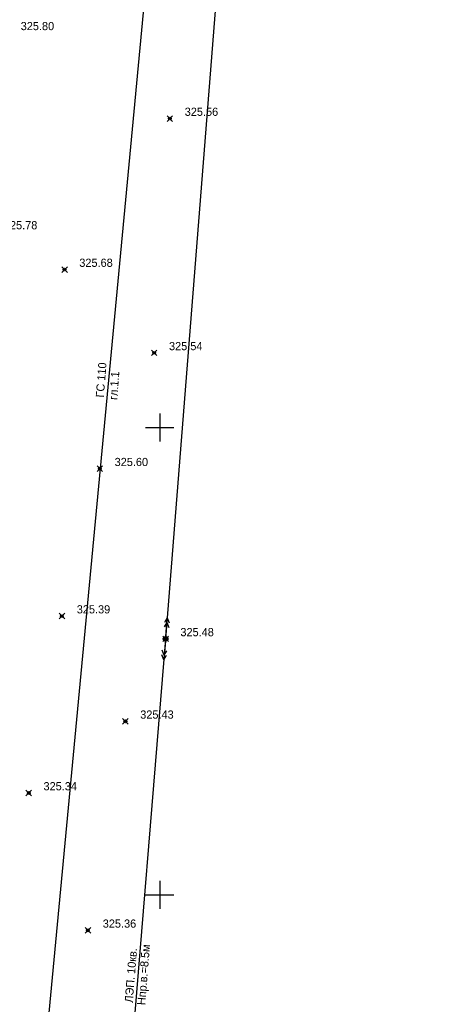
# Model space of a CAD drawing. Header units: metres. Extents: x 703615 to 712205, y 4306166 to 4311183.
# Tile 193 of 256: x 708213 to 708259, y 4309020 to 4309125. Entities that reach past the tile are written whole.
import ezdxf

# ---------------------------------------------------------------- set-up
doc = ezdxf.new("R2010")
doc.units = ezdxf.units.M
doc.header["$LTSCALE"] = 0.5
doc.header["$PDMODE"] = 35
doc.header["$PDSIZE"] = 0.3
for name, color, linetype in [('(001) Сетка', 92, 'Continuous'), ('(004) Точки рельефа', 7, 'Continuous'), ('(013) Газ', 30, 'ИК_Газопровод -------г--------'), ('(022) Возд. Линии', 7, 'Continuous')]:
    doc.layers.add(name, color=color, linetype=linetype)
doc.styles.add('BM-431', font='txt')
doc.styles.add('D-431', font='txt')
doc.styles.get("Standard").update_dxf_attribs({"font": 'times.ttf'})
doc.linetypes.add('GAZ_VOZDUSH', pattern='A,1,-2,["~",Standard,S=3,R=0,X=-1.5,Y=-1.5],-1,10', length=14)
doc.linetypes.add('ИК_Газопровод -------г--------', pattern='A,9,-0.6,["Г",Standard,S=1.2,R=0,X=0,Y=-0.6],-1.2', length=10.8)

# ---------------------------------------------------------------- blocks, each defined once
blk = doc.blocks.new('strela1')
at = {"layer": '(022) Возд. Линии'}
for p, q in [((-2, 0), (-1.5, 0.25)), ((0, 0), (-2, 0)), ((-2, 0), (-1.5, -0.25)), ((-1.5, 0), (-1, 0.25)), ((-1.5, 0), (-1, -0.25))]:
    blk.add_line(p, q, dxfattribs=at)
blk = doc.blocks.new('strela2')
at = {"layer": '(022) Возд. Линии'}
for p, q in [((0, 0), (2, 0)), ((1.5, 0), (1, 0.25)), ((1.5, 0), (1, -0.25)), ((2, 0), (1.5, 0.25)), ((2, 0), (1.5, -0.25))]:
    blk.add_line(p, q, dxfattribs=at)
blk = doc.blocks.new('STOLB')
at = {"layer": '(022) Возд. Линии'}
blk.add_circle((0, 0), 0.25, dxfattribs=at)
blk = doc.blocks.new('Setka')
at = {"layer": '(001) Сетка'}
for p, q in [((0, 1.5), (0, -1.5)), ((-1.5, 0), (1.5, 0))]:
    blk.add_line(p, q, dxfattribs=at)

msp = doc.modelspace()

# ---------------------------------------------------------------- linework, layer by layer
at = {"layer": '(013) Газ', "linetype": 'GAZ_VOZDUSH', "elevation": 325.11, "flags": 128}
msp.add_lwpolyline([(708230.07, 4309915.55), (708237.06, 4309914.63), (708237.8, 4309906.21), (708237.95, 4309892.64), (708271.63, 4309889.79), (708271.63, 4309889.79), (708293.17, 4309888.33), (708284.48, 4309721.93), (708278.28, 4309632.42), (708278.09, 4309626), (708267.1, 4309554.46), (708203.29, 4308878.05), (708188.65, 4308618.68), (708188.65, 4308585.68)], dxfattribs=at)
at = {"layer": '(022) Возд. Линии', "elevation": 325.9, "flags": 128}
msp.add_lwpolyline([(708193.11, 4309415.99), (708231.85, 4309412.41), (708252.43, 4309429.3), (708256.6, 4309394.68), (708250.05, 4309317.14), (708243.4, 4309234.8), (708236.64, 4309154.46), (708229.09, 4309058.79), (708221.04, 4308960.49), (708213.33, 4308863.39), (708205.92, 4308779.39), (708198.54, 4308684.64), (708194.36, 4308635.49), (708189.11, 4308573.79)], dxfattribs=at)
at = {"color": 0, "linetype": 'ByBlock', "lineweight": -2, "transparency": 16777216}
for p in [(708229.55, 4309114.47, 325.56), (708218.28, 4309098.31, 325.68), (708227.87, 4309089.4, 325.54), (708222.06, 4309077, 325.6), (708218, 4309061.22, 325.39), (708229.09, 4309058.79, 325.48), (708224.79, 4309049.96, 325.43), (708214.45, 4309042.29, 325.34), (708220.78, 4309027.6, 325.36)]:
    msp.add_point(p, dxfattribs=at)

# ---------------------------------------------------------------- block references
at = {"layer": '(001) Сетка'}
for p in [(708228.46, 4309081.4), (708228.46, 4309031.4)]:
    msp.add_blockref('Setka', p, dxfattribs=at)
at = {"layer": '(022) Возд. Линии', "rotation": 85.4889248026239}
for name, p in [('strela2', (708229.11, 4309059.04, 325.48)), ('strela1', (708229.07, 4309058.54, 325.48))]:
    msp.add_blockref(name, p, dxfattribs=at)
at = {"layer": '(022) Возд. Линии'}
msp.add_blockref('STOLB', (708229.09, 4309058.79, 325.48), dxfattribs=at)

# ---------------------------------------------------------------- texts
at = {"layer": '(004) Точки рельефа', "style": 'D-431'}
for s, p in [('325.80', (708213.59, 4309123.93, 325.8)), ('325.56', (708231.14, 4309114.76, 325.56)), ('325.78', (708211.79, 4309102.62, 325.78)), ('325.68', (708219.86, 4309098.6, 325.68)), ('325.54', (708229.46, 4309089.68, 325.54)), ('325.60', (708223.64, 4309077.28, 325.6)), ('325.39', (708219.59, 4309061.51, 325.39)), ('325.48', (708230.68, 4309059.07, 325.48)), ('325.43', (708226.38, 4309050.25, 325.43)), ('325.34', (708216.03, 4309042.58, 325.34)), ('325.36', (708222.37, 4309027.88, 325.36))]:
    msp.add_text(s, height=0.875, dxfattribs=at).set_placement(p)
at = {"layer": '(013) Газ', "color": 0, "linetype": 'Continuous', "style": 'D-431'}
for s, p in [('ГС 110', (708222.49, 4309084.59)), ('гл.1.1', (708223.92, 4309084.33))]:
    msp.add_text(s, height=0.875, rotation=85.6526, dxfattribs=at).set_placement(p)
at = {"layer": '(022) Возд. Линии', "style": 'BM-431'}
msp.add_text('Hпр.в.=8.5м', height=0.875, rotation=85.4317, dxfattribs=at).set_placement((708226.91, 4309019.56, 325.9))
at = {"layer": '(022) Возд. Линии', "insert": (708224.71, 4309019.89, 325.9), "char_height": 0.875, "attachment_point": 1, "rotation": 85.4317, "style": 'BM-431'}
msp.add_mtext('ЛЭП. 10кв.', dxfattribs=at)

doc.saveas('drawing.dxf')
